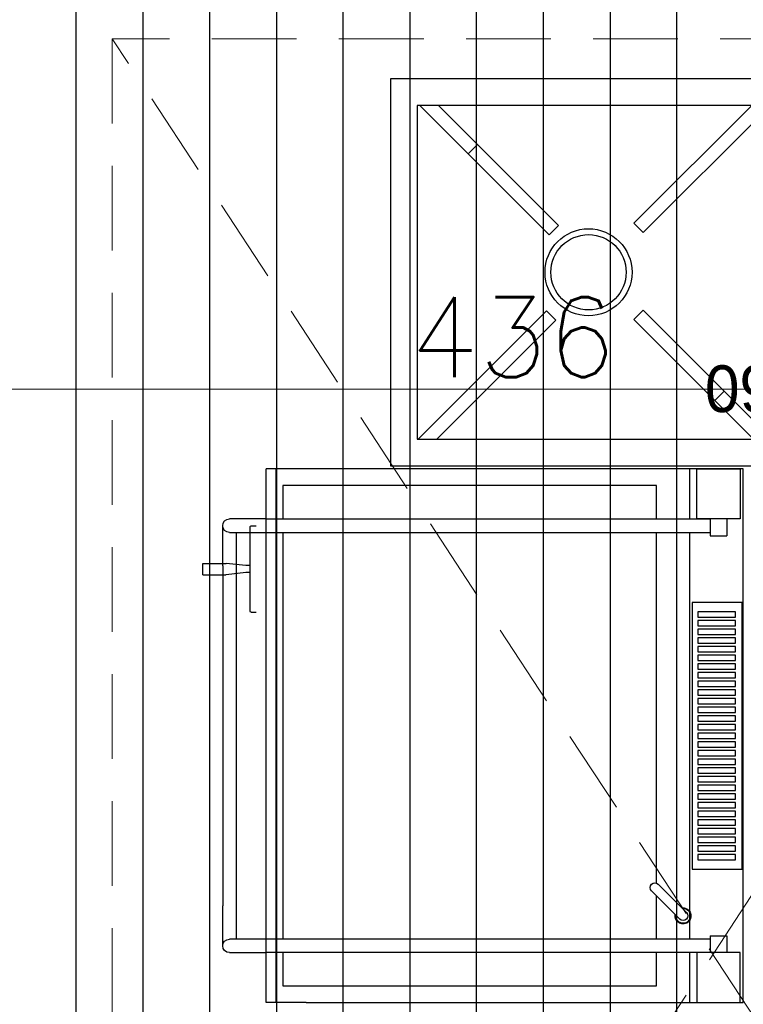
# Model space of a CAD drawing. Header units: millimetres. Extents: x -740 to 33545, y -26688 to 22494.
# Tile 99 of 256: x 9076 to 9185, y 10535 to 10683. Entities that reach past the tile are written whole.
import ezdxf

# ---------------------------------------------------------------- set-up
doc = ezdxf.new("R2010")
doc.units = ezdxf.units.MM
doc.header["$MEASUREMENT"] = 0
doc.linetypes.add('DASHED', pattern=[19.05, 12.7, -6.35])
doc.layers.get('Defpoints').update_dxf_attribs({"color": 252})
doc.layers.add('A_wyposażenie', color=252, linetype='Continuous', lineweight=9)
doc.layers.add('wymiarowanie', color=252, linetype='Continuous', lineweight=9)
doc.layers.add('IS_Wężownica OChP', color=7, linetype='Continuous', lineweight=25, true_color=0x800080)
for name, color, linetype in [('PQ_200_2D', 252, 'Continuous'), ('PQ_204_2D', 252, 'Continuous'), ('TECHNOLOGIA KUCHNI', 252, 'Continuous'), ('Wymiary mebli mm', 252, 'Continuous')]:
    doc.layers.add(name, color=color, linetype=linetype)
doc.styles.add('styl2', font='simplex.shx')
doc.dimstyles.new('Skala 1-50', dxfattribs={"dimtxt": 12, "dimasz": 5, "dimexe": 1, "dimexo": 1, "dimgap": 1.5, "dimtad": 1, "dimdec": 1, "dimrnd": 0.5, "dimtxsty": 'styl2', "dimblk": 'ARCHTICK', "dimcen": 5, "dimadec": 0, "dimazin": 0, "dimtfac": 1, "dimtdec": 1, "dimtmove": 1, "dimatfit": 3, "dimldrblk": 'ARCHTICK', "dimfxl": 0, "dimlwd": -1, "dimlwe": -1, "dimarcsym": 0})

# ---------------------------------------------------------------- blocks, each defined once
blk = doc.blocks.new('A$C1A603044')
at = {"layer": 'TECHNOLOGIA KUCHNI', "color": 8}
for p, q in [((116, 58), (0, 58)), ((0, 58), (0, 0)), ((116, 0), (116, 58)), ((112, 54), (4, 54)), ((4, 54), (4, 4)), ((5.62, 54), (23.55, 36.07)), ((35.26, 36.19), (53.07, 54)), ((55.87, 54), (36.66, 34.79)), ((56, 54), (56, 4)), ((60, 54), (60, 4)), ((61.62, 54), (79.55, 36.07)), ((91.26, 36.19), (109.07, 54)), ((111.87, 54), (92.66, 34.79)), ((112, 4), (112, 54)), ((22.15, 34.67), (4, 52.83)), ((78.15, 34.67), (60, 52.83)), ((10, 46.82), (11.4, 48.22)), ((47.41, 48.34), (48.81, 46.94)), ((66, 46.82), (67.4, 48.22)), ((23.55, 36.07), (22.15, 34.67)), ((36.66, 34.79), (35.26, 36.19)), ((79.55, 36.07), (78.15, 34.67)), ((92.66, 34.79), (91.26, 36.19)), ((4, 4.93), (22.13, 23.06)), ((22.13, 23.06), (23.53, 21.66)), ((34.83, 22), (36.22, 23.4)), ((36.22, 23.4), (55.62, 4)), ((60, 4.93), (78.13, 23.06)), ((78.13, 23.06), (79.53, 21.66)), ((90.83, 22), (92.22, 23.4)), ((92.22, 23.4), (111.62, 4)), ((23.53, 21.66), (5.87, 4)), ((52.83, 4), (34.83, 22)), ((79.53, 21.66), (61.87, 4)), ((108.83, 4), (90.83, 22)), ((11.38, 9.51), (9.98, 10.91)), ((48.37, 11.25), (46.97, 9.85)), ((104.37, 11.25), (102.97, 9.85)), ((4, 4), (112, 4)), ((0, 0), (116, 0))]:
    blk.add_line(p, q, dxfattribs=at)
for centre, radius in [((29.47, 29), 6.52), ((86.34, 29), 6.52), ((29.47, 29), 5.64), ((86.34, 29), 5.64)]:
    blk.add_circle(centre, radius, dxfattribs=at)
at = {"layer": 'Wymiary mebli mm', "color": 8}
blk.add_text('1160', height=7, dxfattribs=at).set_placement((48.08, 42.95))
blk = doc.blocks.new('dsfsfsfsfsf')
at = {"layer": 'PQ_200_2D', "color": 1}
for p, q in [((7067.09, 308.13), (7147.09, 308.13)), ((7067.09, 242.63), (7067.09, 308.13)), ((7147.09, 308.13), (7147.09, 242.63)), ((7067.09, 242.63), (7067.09, 236.63)), ((7147.09, 242.63), (7147.09, 236.63)), ((7067.09, 236.63), (7147.09, 236.63)), ((7074.59, 231.13), (7074.59, 236.63)), ((7076.59, 236.63), (7076.59, 231.13)), ((7137.59, 231.13), (7137.59, 236.63)), ((7139.59, 236.63), (7139.59, 231.13)), ((7131.56, 233.59), (7131.23, 230.63)), ((7131.56, 234.25), (7131.56, 233.59)), ((7132.61, 234.25), (7132.61, 233.59)), ((7132.61, 233.59), (7132.94, 230.63)), ((7081.59, 232.13), (7076.59, 232.13)), ((7132.59, 232.13), (7081.59, 232.13)), ((7137.59, 232.13), (7132.59, 232.13)), ((7131.23, 227.17), (7131.23, 230.6)), ((7132.94, 227.17), (7132.94, 230.6)), ((7075.59, 230.13), (7081.59, 230.13)), ((7132.59, 230.13), (7081.59, 230.13)), ((7132.59, 230.13), (7138.59, 230.13)), ((7131.23, 227.17), (7132.09, 227.17)), ((7132.09, 227.17), (7132.94, 227.17))]:
    blk.add_line(p, q, dxfattribs=at)
blk.add_lwpolyline([(7125.59, 235.13), (7125.59, 234.45, 0.414214), (7125.78, 234.25), (7138.39, 234.25, 0.414214), (7138.59, 234.45), (7138.59, 235.13)], format="xyb", dxfattribs=at)
for centre, radius, start, end in [((7075.59, 231.13), 1, 180, 0), ((7131.56, 230.6), 0.329, 173.9347, 180), ((7132.61, 230.6), 0.329, 0, 6.0653), ((7138.59, 231.13), 1, 180, 0)]:
    blk.add_arc(centre, radius, start, end, dxfattribs=at)
at = {"layer": 'PQ_204_2D', "color": 1}
for p, q in [((7074.59, 305.68), (7074.59, 303.18)), ((7077.09, 305.68), (7074.59, 305.68)), ((7077.09, 303.18), (7077.09, 305.68)), ((7137.09, 303.18), (7137.09, 305.68)), ((7139.59, 305.68), (7137.09, 305.68)), ((7139.59, 305.68), (7139.59, 303.18)), ((7077.09, 303.18), (7074.59, 303.18)), ((7074.59, 303.18), (7074.59, 236.63)), ((7076.59, 303.18), (7076.59, 236.63)), ((7139.59, 303.18), (7137.09, 303.18)), ((7137.59, 236.63), (7137.59, 303.18)), ((7139.59, 236.63), (7139.59, 303.18)), ((7067.09, 300.13), (7074.59, 300.13)), ((7076.59, 300.13), (7137.59, 300.13)), ((7139.59, 300.13), (7147.09, 300.13)), ((7083.83, 294.39), (7079.59, 298.64)), ((7080.58, 299.63), (7084.82, 295.38)), ((7067.09, 238.13), (7147.09, 238.13))]:
    blk.add_line(p, q, dxfattribs=at)
for points in [[(7074.59, 301.18), (7067.09, 301.18), (7067.09, 307.68), (7074.59, 307.68)], [(7087.09, 307.98), (7127.09, 307.98), (7127.09, 300.48), (7087.09, 300.48)], [(7139.59, 301.18), (7147.09, 301.18), (7147.09, 307.68), (7139.59, 307.68)], [(7088.49, 306.97), (7089.29, 306.97), (7089.29, 301.35), (7088.49, 301.35)], [(7089.79, 306.97), (7090.59, 306.97), (7090.59, 301.35), (7089.79, 301.35)], [(7091.09, 306.97), (7091.89, 306.97), (7091.89, 301.35), (7091.09, 301.35)], [(7092.39, 306.97), (7093.19, 306.97), (7093.19, 301.35), (7092.39, 301.35)], [(7093.69, 306.97), (7094.49, 306.97), (7094.49, 301.35), (7093.69, 301.35)], [(7094.99, 306.97), (7095.79, 306.97), (7095.79, 301.35), (7094.99, 301.35)], [(7096.29, 306.97), (7097.09, 306.97), (7097.09, 301.35), (7096.29, 301.35)], [(7097.59, 306.97), (7098.39, 306.97), (7098.39, 301.35), (7097.59, 301.35)], [(7098.89, 306.97), (7099.69, 306.97), (7099.69, 301.35), (7098.89, 301.35)], [(7100.19, 306.97), (7100.99, 306.97), (7100.99, 301.35), (7100.19, 301.35)], [(7101.49, 306.97), (7102.29, 306.97), (7102.29, 301.35), (7101.49, 301.35)], [(7102.79, 306.97), (7103.59, 306.97), (7103.59, 301.35), (7102.79, 301.35)], [(7104.09, 306.97), (7104.89, 306.97), (7104.89, 301.35), (7104.09, 301.35)], [(7105.39, 306.97), (7106.19, 306.97), (7106.19, 301.35), (7105.39, 301.35)], [(7106.69, 306.97), (7107.49, 306.97), (7107.49, 301.35), (7106.69, 301.35)], [(7107.99, 306.97), (7108.79, 306.97), (7108.79, 301.35), (7107.99, 301.35)], [(7109.29, 306.97), (7110.09, 306.97), (7110.09, 301.35), (7109.29, 301.35)], [(7110.59, 306.97), (7111.39, 306.97), (7111.39, 301.35), (7110.59, 301.35)], [(7111.89, 306.97), (7112.69, 306.97), (7112.69, 301.35), (7111.89, 301.35)], [(7113.19, 306.97), (7113.99, 306.97), (7113.99, 301.35), (7113.19, 301.35)], [(7114.49, 306.97), (7115.29, 306.97), (7115.29, 301.35), (7114.49, 301.35)], [(7115.79, 306.97), (7116.59, 306.97), (7116.59, 301.35), (7115.79, 301.35)], [(7117.09, 306.97), (7117.89, 306.97), (7117.89, 301.35), (7117.09, 301.35)], [(7118.39, 306.97), (7119.19, 306.97), (7119.19, 301.35), (7118.39, 301.35)], [(7119.69, 306.97), (7120.49, 306.97), (7120.49, 301.35), (7119.69, 301.35)], [(7120.99, 306.97), (7121.79, 306.97), (7121.79, 301.35), (7120.99, 301.35)], [(7122.29, 306.97), (7123.09, 306.97), (7123.09, 301.35), (7122.29, 301.35)], [(7123.59, 306.97), (7124.39, 306.97), (7124.39, 301.35), (7123.59, 301.35)], [(7124.89, 306.97), (7125.69, 306.97), (7125.69, 301.35), (7124.89, 301.35)]]:
    blk.add_lwpolyline(points, close=True, dxfattribs=at)
for points in [[(7074.59, 239.13), (7069.59, 239.13), (7069.59, 295.13), (7074.59, 295.13)], [(7076.59, 295.13), (7083.09, 295.13)], [(7084.98, 295.13), (7137.59, 295.13)], [(7139.59, 295.13), (7144.59, 295.13), (7144.59, 239.13), (7139.59, 239.13)], [(7137.59, 239.13), (7076.59, 239.13)]]:
    blk.add_lwpolyline(points, dxfattribs=at)
for centre, radius, start, end in [((7080.09, 299.13), 1.2, 135, 279.3147), ((7080.09, 299.13), 1.1, 19.1581, 275.4788), ((7080.09, 299.13), 1.2, 350.6853, 135), ((7080.09, 299.13), 0.7, 45, 225), ((7080.09, 299.13), 1.1, 354.5212, 19.1581), ((7084.33, 294.89), 0.7, 225, 45)]:
    blk.add_arc(centre, radius, start, end, dxfattribs=at)
blk = doc.blocks.new('_ArchTick')
at = {"color": 0, "linetype": 'ByBlock', "const_width": 0.15}
blk.add_lwpolyline([(-0.5, -0.5), (0.5, 0.5)], dxfattribs=at)
blk = doc.blocks.new('*D2565')
at = {"layer": 'Defpoints', "color": 0}
for p in [(9368.21, 10627.51), (8932.19, 10598.99), (9368.21, 10598.99)]:
    blk.add_point(p, dxfattribs=at)
at = {"layer": 'wymiarowanie', "color": 0}
for p, q in [((8932.19, 10622.51), (8932.19, 10628.51)), ((9368.21, 10622.51), (9368.21, 10628.51)), ((8932.19, 10627.51), (9368.21, 10627.51))]:
    blk.add_line(p, q, dxfattribs=at)
at = {"layer": 'wymiarowanie', "color": 0, "xscale": 5, "yscale": 5, "zscale": 5, "rotation": 180}
blk.add_blockref('_ArchTick', (8932.19, 10627.51), dxfattribs=at)
at = {"layer": 'wymiarowanie', "color": 0, "xscale": 5, "yscale": 5, "zscale": 5}
blk.add_blockref('_ArchTick', (9368.21, 10627.51), dxfattribs=at)
at = {"layer": 'wymiarowanie', "color": 0, "insert": (9150.2, 10635.31), "char_height": 12, "attachment_point": 5, "style": 'styl2'}
blk.add_mtext('436', dxfattribs=at)

msp = doc.modelspace()

# ---------------------------------------------------------------- linework, layer by layer
at = {"layer": 'A_wyposażenie', "linetype": 'DASHED'}
for p, q in [((9270.19, 10405.52), (9090.19, 10680.02)), ((9270.21, 10680.02), (9090.19, 10405.52))]:
    msp.add_line(p, q, dxfattribs=at)
msp.add_lwpolyline([(9090.19, 10405.52), (9270.19, 10405.52), (9270.21, 10680.02), (9090.19, 10680.02)], close=True, dxfattribs=at)
at = {"layer": 'IS_Wężownica OChP', "color": 9, "true_color": 0xc8c8c8, "transparency": 33554687, "extrusion": (0, 0, -1)}
for points in [[(-9355.29, 10816.52), (-9272.27, 10816.52, -0.414223), (-9264.27, 10808.52), (-9264.27, 10797.51, 0.414214), (-9256.27, 10789.51), (-9172.78, 10789.51, -0.414214), (-9164.78, 10781.51), (-9164.78, 10435.51, -0.414214), (-9172.78, 10427.51), (-9335.25, 10427.51, -0.414223)], [(-9325.25, 10437.51), (-9182.78, 10437.51, 0.414214), (-9174.78, 10445.51), (-9174.78, 10771.51, 0.414214), (-9182.78, 10779.51), (-9266.27, 10779.51, -0.414214), (-9274.27, 10787.51), (-9274.27, 10798.52, 0.414223), (-9282.27, 10806.52)]]:
    msp.add_lwpolyline(points, format="xyb", dxfattribs=at)
at = {"layer": 'IS_Wężownica OChP', "color": 12, "true_color": 0xc80000, "transparency": 33554687, "extrusion": (0, 0, -1)}
for points in [[(-8937.28, 10415.51), (-8937.28, 10781.51, 0.414214), (-8945.28, 10789.51), (-9146.78, 10789.51, 0.414214), (-9154.78, 10781.51), (-9154.78, 10435.51, 0.414214)], [(-9144.78, 10445.51), (-9144.78, 10771.51, -0.414214), (-9136.78, 10779.51), (-8955.28, 10779.51, -0.414214), (-8947.28, 10771.51), (-8947.28, 10425.51, -0.414213)], [(-8957.28, 10435.51), (-8957.28, 10761.51, 0.414214), (-8965.28, 10769.51), (-9126.78, 10769.51, 0.414214), (-9134.78, 10761.51), (-9134.78, 10455.51, 0.414214)], [(-9124.78, 10465.51), (-9124.78, 10751.51, -0.414214), (-9116.78, 10759.51), (-8975.28, 10759.51, -0.414214), (-8967.28, 10751.51), (-8967.28, 10445.51, -0.414214)], [(-8977.28, 10455.51), (-8977.28, 10741.51, 0.414214), (-8985.28, 10749.51), (-9106.78, 10749.51, 0.414214), (-9114.78, 10741.51), (-9114.78, 10475.51, 0.414214)], [(-9104.78, 10485.51), (-9104.78, 10731.51, -0.414214), (-9096.78, 10739.51), (-8995.28, 10739.51, -0.414214), (-8987.28, 10731.51), (-8987.28, 10465.51, -0.414214)], [(-8997.28, 10475.51), (-8997.28, 10721.51, 0.414214), (-9005.28, 10729.51), (-9086.78, 10729.51, 0.414214), (-9094.78, 10721.51), (-9094.78, 10495.51, 0.414213)], [(-9084.78, 10505.51), (-9084.78, 10711.51, -0.414214), (-9076.78, 10719.51), (-9015.28, 10719.51, -0.414214), (-9007.28, 10711.51), (-9007.28, 10485.51, -0.414214)]]:
    msp.add_lwpolyline(points, format="xyb", dxfattribs=at)

# ---------------------------------------------------------------- block references
at = {"layer": 'A_wyposażenie', "rotation": 180}
msp.add_blockref('A$C1A603044', (9247.9, 10674.02), dxfattribs=at)
msp.add_blockref('A$C1A603044', (9247.9, 10674.02), dxfattribs=at)
at = {"layer": 'A_wyposażenie', "xscale": -1, "rotation": 270}
msp.add_blockref('dsfsfsfsfsf', (8876.6, 3468.44), dxfattribs=at)
msp.add_blockref('dsfsfsfsfsf', (8876.6, 3468.44), dxfattribs=at)

# ---------------------------------------------------------------- texts
at = {"layer": 'wymiarowanie', "insert": (5416.61, 10685.24), "char_height": 12, "width": 621.5287, "attachment_point": 1}
msp.add_mtext('\\pi202.60874;{\\fCentury Gothic|b0|i0|c238|p34;Pokrycie dachowe projektowana blachodachówka}\\P\\pi470.78474;{\\fCentury Gothic|b0|i0|c238|p34;w kolorze RAL 7016}', dxfattribs=at)

# ---------------------------------------------------------------- dimensions: what is measured, and where the dimension line sits
at = {"layer": 'wymiarowanie'}
dim = msp.add_linear_dim(base=(9368.21, 10627.51), p1=(8932.19, 10598.99), p2=(9368.21, 10598.99), dimstyle='Skala 1-50', dxfattribs=at)
dim.commit()
dim.dimension.update_dxf_attribs({"geometry": '*D2565', "text_midpoint": (9150.2, 10635.31)})

doc.saveas('drawing.dxf')
